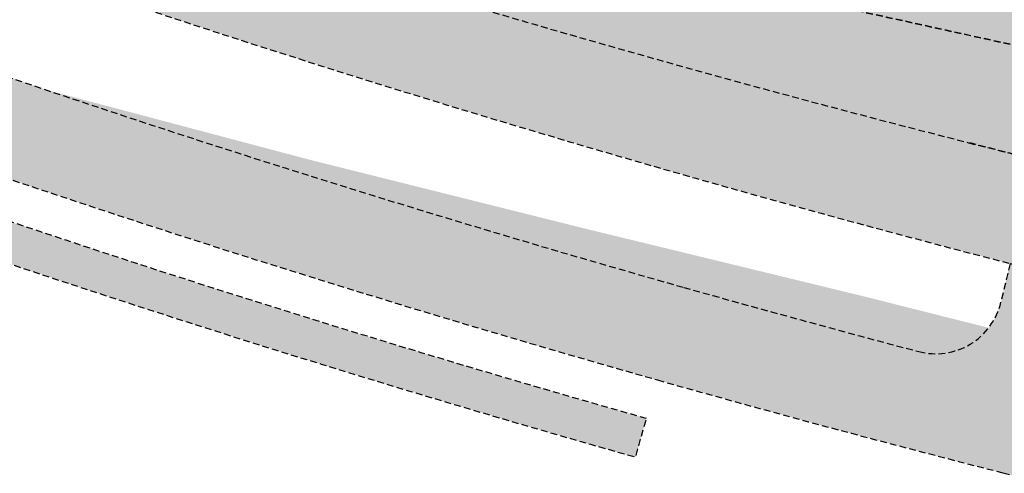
# Model space of a CAD drawing. Header units: metres. Extents: x 101723 to 104407, y 400975 to 405689.
# Tile 28 of 48: x 104193 to 104230, y 402608 to 402625. Entities that reach past the tile are written whole.
import ezdxf

# ---------------------------------------------------------------- set-up
doc = ezdxf.new("R2010")
doc.units = ezdxf.units.M
doc.linetypes.add('HIDDEN', pattern=[0.375, 0.25, -0.125])
doc.layers.add('_hulplijn voor arcering', color=1, linetype='HIDDEN', plot=False)
for name, color, linetype, lineweight, true_color in [('B-WE-VH-OPENVERHARDING_BETONSTRAATSTEEN_HEIDEPAARS-V', 7, 'Continuous', 18, 0xc6b3ff), ('N-WE-GR-GRAS-V', 7, 'Continuous', 18, 0xbeffa8), ('N-WE-VH-GESLOTENVERHARDING_FIETSPAD_ASFALT-V', 7, 'Continuous', 18, 0x7db5ae)]:
    doc.layers.add(name, color=color, linetype=linetype, lineweight=lineweight, true_color=true_color)
doc.layers.add('N-WE-GW-TALUD-V', color=76, linetype='Continuous', lineweight=18)
doc.layers.add('N-WE-VH-GESLOTENVERHARDING_ASFALT-V', color=253, linetype='Continuous', lineweight=18)

msp = doc.modelspace()

# ---------------------------------------------------------------- hatches: boundary and pattern name
at = {"layer": 'B-WE-VH-OPENVERHARDING_BETONSTRAATSTEEN_HEIDEPAARS-V'}
h = msp.add_hatch(color=256, dxfattribs=at)
h.dxf.hatch_style = 1
h.paths.add_polyline_path([(104231.7493853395, 402623.2343888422), (104199.6381269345, 402630.297256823, 0.9540406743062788), (104199.117714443, 402628.3684412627, 0.01522984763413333), (104228.3615199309, 402619.9558255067), (104230.8287741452, 402619.3267489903)])
at = {"layer": 'N-WE-GR-GRAS-V'}
h = msp.add_hatch(color=256, dxfattribs=at)
h.dxf.hatch_style = 1
h.paths.add_polyline_path([(104229.1152333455, 402613.0297622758), (104224.4580000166, 402614.2039999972), (104214.0050000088, 402616.7480000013), (104203.768000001, 402619.3110000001), (104193.8620632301, 402621.9420152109, 0.01238999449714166), (104217.7177106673, 402614.5425386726, 0.004515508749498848), (104226.4992119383, 402612.1409258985, 0.301386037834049)])
at = {"layer": 'N-WE-GW-TALUD-V'}
h = msp.add_hatch(color=256, dxfattribs=at)
h.dxf.hatch_style = 1
edge = h.paths.add_edge_path()
edge.add_arc((104355.0704340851, 403099.5174162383), 509.1500000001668, 251.0441197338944, 254.1870207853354, ccw=False)
edge.add_arc((104031.2943090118, 402156.845815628), 487.575000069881, 71.04411973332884, 73.97775277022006)
edge.add_arc((104583.3775730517, 404079.371269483), 1512.650000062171, 251.22300275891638, 253.9777527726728, ccw=False)
edge.add_arc((104167.774962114, 402856.938125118), 221.5000000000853, 226.1357214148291, 251.22300275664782, ccw=False)
edge.add_line((104014.2859919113, 402697.2403291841), (103917.9177053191, 402789.8619523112))
edge.add_arc((107391.4458634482, 406403.898779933), 5012.650003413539, 225.7005735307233, 226.1357214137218, ccw=False)
edge.add_line((103890.5703917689, 402816.3465519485), (103748.4700463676, 402955.0136938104))
edge.add_arc((95376.487751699, 394375.7529183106), 11987.23500212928, 45.70057341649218, 45.72444688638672)
edge.add_arc((101659.3968567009, 400819.5873425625), 2987.348952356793, 45.72444676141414, 45.77219326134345)
edge.add_arc((102008.1528551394, 401177.8729409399), 2487.349635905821, 45.77219324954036, 45.86768622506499)
edge.add_arc((102634.8385228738, 401823.8330059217), 1587.350007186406, 45.86768621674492, 45.98705242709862)
edge.add_arc((102793.6547639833, 401988.2176817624), 1358.778530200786, 45.98705242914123, 46.15416511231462)
edge.add_arc((103016.3148450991, 402220.0339649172), 1037.349998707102, 46.15416510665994, 46.34515104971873)
edge.add_arc((103090.2769181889, 402297.5530626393), 930.2071092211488, 46.34515105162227, 46.58388345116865)
edge.add_arc((103202.7428225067, 402416.415430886), 766.5707983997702, 46.58388344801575, 46.84648911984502)
edge.add_arc((103244.6502137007, 402461.1148951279), 705.2986877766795, 46.84648912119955, 47.15684123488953)
edge.add_arc((103311.902312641, 402533.6309089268), 606.3976409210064, 47.15684123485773, 47.49106664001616)
edge.add_arc((103324.7729017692, 402547.6722963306), 587.349999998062, 47.49106664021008, 51.64849222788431)
edge.add_arc((103312.9541365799, 402532.7347722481), 606.3976464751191, 51.64849222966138, 51.98271763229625)
edge.add_arc((103252.0410681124, 402454.8180550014), 705.2986916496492, 51.98271763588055, 52.29306974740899)
edge.add_arc((103214.5656531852, 402406.3426531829), 766.5708003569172, 52.29306974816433, 52.55567541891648)
edge.add_arc((103115.0763729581, 402276.4244987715), 930.207115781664, 52.55567541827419, 52.79440781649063)
edge.add_arc((103050.2895524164, 402191.0883111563), 1037.349997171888, 52.79440781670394, 52.98539376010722)
edge.add_arc((102856.7836105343, 401934.4334093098), 1358.778508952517, 52.98539375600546, 53.15250644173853)
edge.add_arc((102719.7122277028, 401751.5226036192), 1587.350000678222, 53.15250644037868, 53.27187265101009)
edge.add_arc((102181.4954429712, 401030.1886902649), 2487.349957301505, 53.27187265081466, 53.36736561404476)
edge.add_arc((101883.1526754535, 400628.9474671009), 2987.352883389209, 53.36736563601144, 53.41511207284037)
edge.add_arc((96518.97268190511, 393402.0915051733), 11987.45699932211, 53.41511220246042, 53.62741131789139)
edge.add_line((103627.93917799, 403054.1234502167), (103627.0496273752, 403052.9156838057))
edge.add_arc((96518.97268100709, 393402.0915039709), 11985.95700082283, 53.41511220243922, 53.62741131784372, ccw=False)
edge.add_arc((101883.1526778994, 400628.9474703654), 2985.852879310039, 53.36736563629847, 53.41511207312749, ccw=False)
edge.add_arc((102181.4954431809, 401030.1886905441), 2485.849956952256, 53.271872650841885, 53.36736561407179, ccw=False)
edge.add_arc((102719.7122277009, 401751.5226036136), 1585.850000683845, 53.152506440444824, 53.27187265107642, ccw=False)
edge.add_arc((102856.783610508, 401934.4334093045), 1357.278508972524, 52.98539375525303, 53.152506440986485, ccw=False)
edge.add_arc((103050.2895524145, 402191.0883111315), 1035.849997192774, 52.794407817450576, 52.98539376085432, ccw=False)
edge.add_arc((103115.0763729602, 402276.4244987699), 928.7071157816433, 52.55567541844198, 52.79440781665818, ccw=False)
edge.add_arc((103214.5656531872, 402406.3426531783), 765.0708003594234, 52.29306974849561, 52.55567541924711, ccw=False)
edge.add_arc((103252.0410681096, 402454.818055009), 703.7986916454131, 51.982717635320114, 52.29306974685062, ccw=False)
edge.add_arc((103312.954136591, 402532.7347722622), 604.897646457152, 51.64849222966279, 51.98271763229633, ccw=False)
edge.add_arc((103324.7729017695, 402547.6722963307), 585.8499999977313, 47.491066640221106, 51.648492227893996, ccw=False)
edge.add_arc((103311.9023126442, 402533.6309089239), 604.8976409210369, 47.1568412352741, 47.49106664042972, ccw=False)
edge.add_arc((103244.6502136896, 402461.1148951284), 703.7986877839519, 46.846489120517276, 47.15684123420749, ccw=False)
edge.add_arc((103202.7428225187, 402416.415430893), 765.070798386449, 46.58388344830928, 46.846489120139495, ccw=False)
edge.add_arc((103090.2769181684, 402297.5530626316), 928.7071092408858, 46.34515105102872, 46.58388345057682, ccw=False)
edge.add_arc((103016.3148451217, 402220.033964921), 1035.849998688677, 46.154165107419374, 46.345151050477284, ccw=False)
edge.add_arc((102793.6547639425, 401988.2176817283), 1357.278530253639, 45.98705242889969, 46.154165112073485, ccw=False)
edge.add_arc((102634.8385229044, 401823.8330059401), 1585.850007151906, 45.86768621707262, 45.98705242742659, ccw=False)
edge.add_arc((102008.1528550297, 401177.8729408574), 2485.849636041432, 45.77219324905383, 45.86768622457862, ccw=False)
edge.add_arc((101659.396856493, 400819.5873422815), 2985.84895270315, 45.724446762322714, 45.77219326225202, ccw=False)
edge.add_arc((95376.48774621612, 394375.7529127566), 11985.73500993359, 45.7005734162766, 45.72444688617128, ccw=False)
edge.add_line((103747.4224341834, 402953.9401442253), (103889.522779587, 402815.2730023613))
edge.add_arc((107391.4458634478, 406403.8987799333), 5014.150003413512, 225.7005735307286, 226.1357214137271)
edge.add_line((103916.878276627, 402788.7804773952), (104013.2465632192, 402696.1588542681))
edge.add_arc((104167.774962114, 402856.938125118), 223.0000000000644, 226.1357214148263, 251.2230027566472)
edge.add_arc((104583.377573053, 404079.3712694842), 1514.150000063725, 251.2230027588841, 253.97775277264)
edge.add_arc((104031.2943090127, 402156.8458156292), 486.0750000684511, 71.04411973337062, 73.9777527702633, ccw=False)
edge.add_arc((104355.0704340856, 403099.5174162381), 510.6500000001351, 251.0441197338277, 254.1870207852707)
edge.add_line((104215.9192224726, 402608.1923071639), (104216.3279697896, 402609.6355415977))
at = {"layer": 'N-WE-VH-GESLOTENVERHARDING_ASFALT-V'}
h = msp.add_hatch(color=256, dxfattribs=at)
h.dxf.hatch_style = 1
edge = h.paths.add_edge_path()
edge.add_line((104200.4107659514, 402634.1477486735), (104199.6381269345, 402630.297256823))
edge.add_line((104199.6381269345, 402630.297256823), (104236.1448176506, 402622.267613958))
edge.add_line((104236.1448176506, 402622.267613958), (104245.0645266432, 402620.3057248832))
edge.add_line((104245.0645266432, 402620.3057248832), (104246.4392980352, 402626.1272735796))
edge.add_arc((104244.1577188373, 402640.9527380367), 15.00000000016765, 259.05433088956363, 278.74895036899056, ccw=False)
edge.add_line((104241.3095476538, 402626.2256228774), (104237.2617254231, 402627.0084571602))
edge.add_line((104237.2617254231, 402627.0084571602), (104232.8399943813, 402627.8636040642))
edge.add_line((104232.8399943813, 402627.8636040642), (104203.8407976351, 402633.471944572))
edge.add_arc((104298.7798370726, 403124.3757831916), 499.9999999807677, 258.6537210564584, 259.0543308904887, ccw=False)
edge = h.paths.add_edge_path()
edge.add_line((104199.117714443, 402628.3684412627), (104197.9515259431, 402624.8452675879))
edge.add_arc((104355.0704340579, 403099.5174161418), 499.9999998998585, 251.6851924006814, 255.5037373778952)
edge.add_line((104229.9120082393, 402615.435430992), (104234.2725848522, 402614.3207070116))
edge.add_line((104234.2725848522, 402614.3207070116), (104238.2321535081, 402613.3111346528))
edge.add_arc((104235.1438300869, 402601.1986510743), 12.4999999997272, 52.14116094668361, 75.6960466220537, ccw=False)
edge.add_line((104242.8153071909, 402611.0677158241), (104244.0398879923, 402615.958307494))
edge.add_line((104244.0398879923, 402615.958307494), (104235.1899966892, 402618.2147668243))
edge.add_line((104235.1899966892, 402618.2147668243), (104230.8287741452, 402619.3267489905))
edge.add_line((104230.8287741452, 402619.3267489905), (104228.361519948, 402619.9558255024))
edge.add_arc((104351.8018070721, 403104.0917941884), 499.6250000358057, 252.2058924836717, 255.69604662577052, ccw=False)
at = {"layer": 'N-WE-VH-GESLOTENVERHARDING_FIETSPAD_ASFALT-V'}
h = msp.add_hatch(color=256, dxfattribs=at)
h.dxf.hatch_style = 1
h.paths.add_polyline_path([(104191.3348441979, 402622.8025548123, 0.0128010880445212), (104167.2778219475, 402630.382656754), (104166.2841838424, 402626.922500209, -0.01280108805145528), (104190.1654202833, 402619.3977864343, 0.01371435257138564), (104216.7367171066, 402611.0787760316, 0.006584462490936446), (104229.6474432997, 402607.605233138), (104233.8486097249, 402606.5340605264, -0.231596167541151), (104240.5459277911, 402600.8375935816), (104243.8463994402, 402602.2752607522, 0.2149956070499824), (104235.5642723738, 402609.783730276, -0.3906765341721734), (104233.8992432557, 402612.736015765), (104234.2725848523, 402614.3207070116), (104229.9120082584, 402615.4354309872), (104229.5702836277, 402613.9849415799, -0.4220123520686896), (104226.4992119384, 402612.1409258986, -0.00451550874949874), (104217.7177106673, 402614.5425386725, -0.01371435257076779)])

# ---------------------------------------------------------------- linework, layer by layer
at = {"layer": '_hulplijn voor arcering', "flags": 128}
msp.add_lwpolyline([(104216.3279697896, 402609.6355415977, -0.01371435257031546), (104189.6781603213, 402617.9791329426, 0.01280108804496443), (104165.8701679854, 402625.4807683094, -0.01202044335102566), (104096.4772985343, 402647.2266729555, -0.1099032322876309), (104014.2859919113, 402697.2403291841), (103917.9177053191, 402789.8619523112, -0.001898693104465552), (103890.5703917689, 402816.3465519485), (103748.4700463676, 402955.0136938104, 0.0001041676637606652), (103744.8945935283, 402958.5013083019, 0.0002083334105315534), (103743.1114406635, 402960.2384808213, 0.0004166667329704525), (103740.1384228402, 402963.1276019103, 0.0005208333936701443), (103737.762495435, 402965.4278360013, 0.0007291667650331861), (103734.9082875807, 402968.1773229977, 0.0008333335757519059), (103732.4104886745, 402970.5684738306, 0.001041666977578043), (103729.6006920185, 402973.2381803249, 0.001145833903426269), (103727.0430627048, 402975.6470886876, 0.001354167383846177), (103724.2489504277, 402978.2524887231, 0.001458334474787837), (103721.6483234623, 402980.6502659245, 0.01814218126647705), (103689.2143434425, 403008.2832580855, 0.001458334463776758), (103686.4339245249, 403010.4700060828, 0.001354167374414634), (103683.417785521, 403012.8148042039, 0.001145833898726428), (103680.6332065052, 403014.9573323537, 0.001041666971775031), (103677.5510861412, 403017.3074013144, 0.0008333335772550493), (103674.7935426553, 403019.3936792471, 0.0007291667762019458), (103671.6256003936, 403021.7749232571, 0.0005208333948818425), (103668.9771774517, 403023.7553181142, 0.0004166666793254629), (103665.6525020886, 403026.2316842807, 0.0002083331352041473), (103663.6541484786, 403027.7162668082, 0.0009263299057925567), (103627.93917799, 403054.1234502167), (103627.0496273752, 403052.9156838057, -0.00092632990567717), (103662.7601288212, 403026.5118047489, -0.0002083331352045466), (103664.7574790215, 403025.0279676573, -0.0004166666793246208), (103668.0801494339, 403022.5530948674, -0.0005208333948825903), (103670.7260696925, 403020.5745714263, -0.0007291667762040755), (103673.8905147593, 403018.1959561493, -0.0008333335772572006), (103676.6440708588, 403016.1126949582, -0.001041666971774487), (103679.7212211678, 403013.7664155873, -0.001145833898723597), (103682.500351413, 403011.6280798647, -0.001354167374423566), (103685.5100758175, 403009.2882685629, -0.001458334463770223), (103688.2836170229, 403007.1069297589, -0.01814218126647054), (103720.6347657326, 402979.5445079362, -0.00145833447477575), (103723.2289597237, 402977.1526619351, -0.001354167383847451), (103726.0171295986, 402974.5528029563, -0.001145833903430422), (103728.5697542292, 402972.1486082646, -0.001041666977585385), (103731.3750199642, 402969.4832067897, -0.0008333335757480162), (103733.8692070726, 402967.0955135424, -0.0007291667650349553), (103736.7202640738, 402964.3490617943, -0.0005208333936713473), (103739.0939462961, 402962.0510013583, -0.0004166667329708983), (103742.0651712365, 402959.163622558, -0.0002083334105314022), (103743.8474287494, 402957.427322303, -0.0001041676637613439), (103747.4224341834, 402953.9401442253), (103889.522779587, 402815.2730023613, 0.001898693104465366), (103916.878276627, 402788.7804773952), (104013.2465632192, 402696.1588542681, 0.1099032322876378), (104095.9944701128, 402645.8065051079, 0.01202044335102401), (104165.4561521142, 402624.0390364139, -0.01280108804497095), (104189.1909003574, 402616.5604794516, 0.01371435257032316), (104215.9192224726, 402608.1923071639)], format="xyb", close=True, dxfattribs=at)
at = {"layer": '_hulplijn voor arcering'}
msp.add_lwpolyline([(104118.0267221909, 402649.699686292, 0.008759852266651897), (104168.395664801, 402634.2753328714, -0.01280108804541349), (104192.6504461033, 402626.6329192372, 0.01946120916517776), (104229.9120082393, 402615.435430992), (104234.2725848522, 402614.3207070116), (104238.2321535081, 402613.3111346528, -0.10314100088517), (104242.8153071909, 402611.0677158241), (104244.0398879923, 402615.958307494), (104235.1899966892, 402618.2147668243), (104230.8287741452, 402619.3267489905), (104228.361519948, 402619.9558255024, -0.01522984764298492), (104199.117714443, 402628.3684412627, -0.9540406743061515), (104199.6381269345, 402630.2972568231), (104231.7493853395, 402623.2343888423), (104236.1448176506, 402622.267613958), (104245.0645266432, 402620.3057248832), (104246.4392980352, 402626.1272735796, -0.08614614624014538), (104241.3095476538, 402626.2256228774), (104237.2617254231, 402627.0084571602), (104232.8399943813, 402627.8636040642), (104203.8407976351, 402633.471944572, -0.02465291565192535), (104155.9811737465, 402645.2009281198, -0.00626253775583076), (104120.193304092, 402656.3559557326, -0.0005040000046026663)], format="xyb", dxfattribs=at)
for points in [[(104191.3348441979, 402622.8025548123, 0.0128010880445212), (104167.2778219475, 402630.382656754), (104166.2841838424, 402626.922500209, -0.01280108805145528), (104190.1654202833, 402619.3977864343, 0.01371435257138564), (104216.7367171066, 402611.0787760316, 0.006584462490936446), (104229.6474432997, 402607.605233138), (104233.8486097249, 402606.5340605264, -0.231596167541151), (104240.5459277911, 402600.8375935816), (104243.8463994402, 402602.2752607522, 0.2149956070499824), (104235.5642723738, 402609.783730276, -0.3906765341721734), (104233.8992432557, 402612.736015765), (104234.2725848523, 402614.3207070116), (104229.9120082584, 402615.4354309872), (104229.5702836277, 402613.9849415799, -0.4220123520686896), (104226.4992119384, 402612.1409258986, -0.00451550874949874), (104217.7177106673, 402614.5425386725, -0.01371435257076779), (104191.3348441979, 402622.8025548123, 0.0128010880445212)], [(104231.7493853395, 402623.2343888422), (104199.6381269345, 402630.297256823, 0.9540406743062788), (104199.117714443, 402628.3684412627, 0.01522984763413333), (104228.3615199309, 402619.9558255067), (104230.8287741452, 402619.3267489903), (104231.7493853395, 402623.2343888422)]]:
    msp.add_lwpolyline(points, format="xyb", close=True, dxfattribs=at)

doc.saveas('drawing.dxf')
